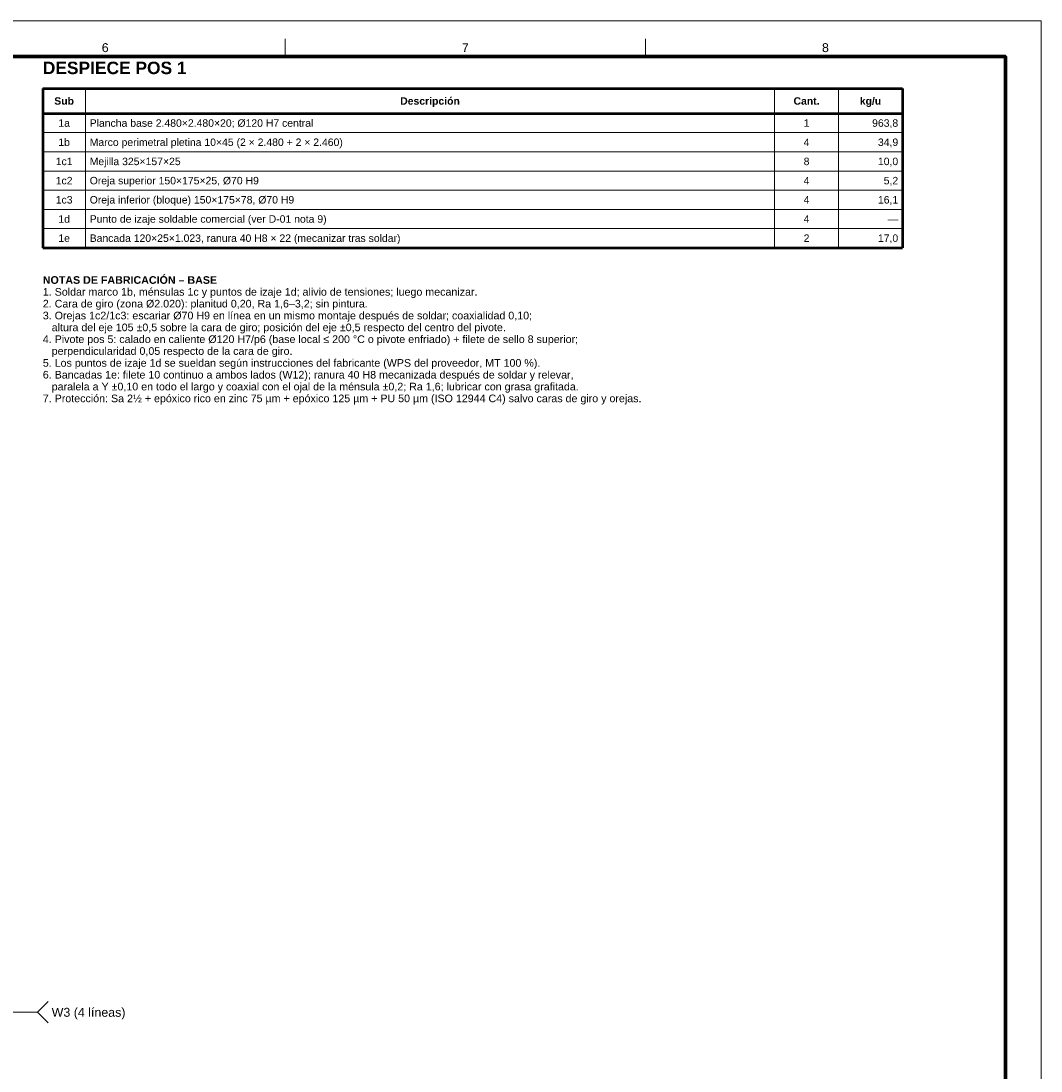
# Model space of a CAD drawing. Header units: millimetres. Extents: x 0 to 841, y 0 to 594.
# Tile 5 of 5: x 554 to 841, y 298 to 594. Entities that reach past the tile are written whole.
import ezdxf
from ezdxf.enums import TextEntityAlignment as Align

# ---------------------------------------------------------------- set-up
doc = ezdxf.new("R2010")
doc.units = ezdxf.units.MM
for name, color, linetype, lineweight in [('COTA', 7, 'CONTINUOUS', 18), ('FINA', 7, 'CONTINUOUS', 18), ('MARCO', 7, 'CONTINUOUS', 70), ('TXT', 7, 'CONTINUOUS', 25), ('VIS', 7, 'CONTINUOUS', 50)]:
    doc.layers.add(name, color=color, linetype=linetype, lineweight=lineweight)
doc.styles.add('STD', font='LiberationSans-Regular.ttf')
doc.styles.add('STDB', font='LiberationSans-Bold.ttf')

msp = doc.modelspace()

# ---------------------------------------------------------------- linework, layer by layer
at = {"layer": 'COTA'}
msp.add_line((532.5, 315), (558.5, 315), dxfattribs=at)
for points in [[(558.5, 315), (561.5, 318)], [(558.5, 315), (561.5, 312)]]:
    msp.add_lwpolyline(points, dxfattribs=at)
at = {"layer": 'FINA'}
for p, q in [((628.25, 584), (628.25, 589)), ((729.62, 584), (729.62, 589)), ((572, 575), (572, 530.18)), ((766, 575), (766, 530.18)), ((784, 575), (784, 530.18)), ((560, 562.58), (802, 562.58)), ((560, 557.18), (802, 557.18)), ((560, 551.78), (802, 551.78)), ((560, 546.38), (802, 546.38)), ((560, 540.98), (802, 540.98)), ((560, 535.58), (802, 535.58))]:
    msp.add_line(p, q, dxfattribs=at)
msp.add_lwpolyline([(0, 0), (841, 0), (841, 594), (0, 594)], close=True, dxfattribs=at)
at = {"layer": 'MARCO'}
msp.add_lwpolyline([(20, 10), (831, 10), (831, 584), (20, 584)], close=True, dxfattribs=at)
at = {"layer": 'VIS'}
for p, q in [((560, 575), (802, 575)), ((560, 575), (560, 530.18)), ((802, 575), (802, 530.18)), ((560, 567.98), (802, 567.98)), ((560, 530.18), (802, 530.18))]:
    msp.add_line(p, q, dxfattribs=at)

# ---------------------------------------------------------------- texts
at = {"layer": 'TXT'}
for s, height, style, p in [('6', 2.5, 'STD', (577.56, 586.5)), ('7', 2.5, 'STD', (678.94, 586.5)), ('8', 2.5, 'STD', (780.31, 586.5)), ('Sub', 2.1, 'STDB', (566, 571.49)), ('Descripción', 2.1, 'STDB', (669, 571.49)), ('Cant.', 2.1, 'STDB', (775, 571.49)), ('kg/u', 2.1, 'STDB', (793, 571.49)), ('1a', 2.1, 'STD', (566, 565.28)), ('1', 2.1, 'STD', (775, 565.28)), ('1b', 2.1, 'STD', (566, 559.88)), ('4', 2.1, 'STD', (775, 559.88)), ('1c1', 2.1, 'STD', (566, 554.48)), ('8', 2.1, 'STD', (775, 554.48)), ('1c2', 2.1, 'STD', (566, 549.08)), ('4', 2.1, 'STD', (775, 549.08)), ('1c3', 2.1, 'STD', (566, 543.68)), ('4', 2.1, 'STD', (775, 543.68)), ('1d', 2.1, 'STD', (566, 538.28)), ('4', 2.1, 'STD', (775, 538.28)), ('1e', 2.1, 'STD', (566, 532.88)), ('2', 2.1, 'STD', (775, 532.88))]:
    msp.add_text(s, height=height, dxfattribs=dict(at, style=style)).set_placement(p, align=Align.MIDDLE_CENTER)
at = {"layer": 'TXT', "style": 'STDB'}
msp.add_text('DESPIECE POS 1', height=3.5, dxfattribs=at).set_placement((560, 578), align=Align.BOTTOM_LEFT)
at = {"layer": 'TXT', "style": 'STD'}
for s, height, p in [('Plancha base 2.480×2.480×20; Ø120 H7 central', 2.1, (573.2, 565.28)), ('Marco perimetral pletina 10×45 (2 × 2.480 + 2 × 2.460)', 2.1, (573.2, 559.88)), ('Mejilla 325×157×25', 2.1, (573.2, 554.48)), ('Oreja superior 150×175×25, Ø70 H9', 2.1, (573.2, 549.08)), ('Oreja inferior (bloque) 150×175×78, Ø70 H9', 2.1, (573.2, 543.68)), ('Punto de izaje soldable comercial (ver D-01 nota 9)', 2.1, (573.2, 538.28)), ('Bancada 120×25×1.023, ranura 40 H8 × 22 (mecanizar tras soldar)', 2.1, (573.2, 532.88)), ('W3 (4 líneas)', 2.5, (562.5, 315))]:
    msp.add_text(s, height=height, dxfattribs=at).set_placement(p, align=Align.MIDDLE_LEFT)
for s, p in [('963,8', (800.8, 565.28)), ('34,9', (800.8, 559.88)), ('10,0', (800.8, 554.48)), ('5,2', (800.8, 549.08)), ('16,1', (800.8, 543.68)), ('—', (800.8, 538.28)), ('17,0', (800.8, 532.88))]:
    msp.add_text(s, height=2.1, dxfattribs=at).set_placement(p, align=Align.MIDDLE_RIGHT)
at = {"layer": 'TXT'}
for s, style, p in [('NOTAS DE FABRICACIÓN – BASE', 'STDB', (560, 522.18)), ('1. Soldar marco 1b, ménsulas 1c y puntos de izaje 1d; alivio de tensiones; luego mecanizar.', 'STD', (560, 518.85)), ('2. Cara de giro (zona Ø2.020): planitud 0,20, Ra 1,6–3,2; sin pintura.', 'STD', (560, 515.52)), ('3. Orejas 1c2/1c3: escariar Ø70 H9 en línea en un mismo montaje después de soldar; coaxialidad 0,10;', 'STD', (560, 512.18)), ('   altura del eje 105 ±0,5 sobre la cara de giro; posición del eje ±0,5 respecto del centro del pivote.', 'STD', (560, 508.85)), ('4. Pivote pos 5: calado en caliente Ø120 H7/p6 (base local ≤ 200 °C o pivote enfriado) + filete de sello 8 superior;', 'STD', (560, 505.52)), ('   perpendicularidad 0,05 respecto de la cara de giro.', 'STD', (560, 502.19)), ('5. Los puntos de izaje 1d se sueldan según instrucciones del fabricante (WPS del proveedor, MT 100 %).', 'STD', (560, 498.85)), ('6. Bancadas 1e: filete 10 continuo a ambos lados (W12); ranura 40 H8 mecanizada después de soldar y relevar,', 'STD', (560, 495.52)), ('   paralela a Y ±0,10 en todo el largo y coaxial con el ojal de la ménsula ±0,2; Ra 1,6; lubricar con grasa grafitada.', 'STD', (560, 492.19)), ('7. Protección: Sa 2½ + epóxico rico en zinc 75 µm + epóxico 125 µm + PU 50 µm (ISO 12944 C4) salvo caras de giro y orejas.', 'STD', (560, 488.86))]:
    msp.add_text(s, height=2.15, dxfattribs=dict(at, style=style)).set_placement(p, align=Align.TOP_LEFT)

doc.saveas('drawing.dxf')
